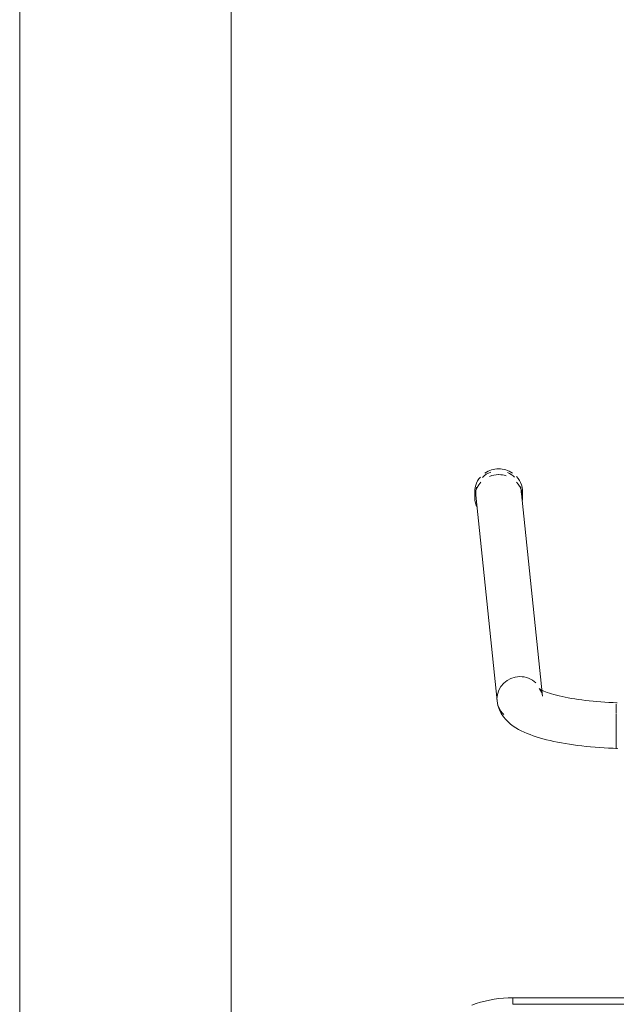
# Model space of a CAD drawing. Header units: metres. Extents: x 3 to 43.5, y -74 to -48.5.
# Tile 75 of 209: x 38.479 to 38.75, y -59.58 to -59.133. Entities that reach past the tile are written whole.
import ezdxf

# ---------------------------------------------------------------- set-up
doc = ezdxf.new("R2010")
doc.units = ezdxf.units.M
for name, color, linetype, lineweight in [('A-GENM', 7, 'Continuous', 18), ('E-LITE-EQPM', 7, 'Continuous', 18), ('I-FURN', 7, 'Continuous', 18)]:
    doc.layers.add(name, color=color, linetype=linetype, lineweight=lineweight)

# ---------------------------------------------------------------- blocks, each defined once
blk = doc.blocks.new('ConjuntoParaAlunoTamanho6 - CJA06_ConjuntoParaAlunoTamanho6-V35-1PAV - FRIGORÍFICA')
at = {"layer": 'I-FURN', "color": 253, "true_color": 0xaaaaaa}
for p, q in [((-0.2335379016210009, 0.2018170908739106), (-0.2432124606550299, 0.2952560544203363)), ((-0.2643023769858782, 0.2945585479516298), (-0.2643023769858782, 0.2919703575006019)), ((-0.2638023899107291, 0.2931241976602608), (-0.2541278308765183, 0.1996852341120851)), ((-0.2425404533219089, 0.2919703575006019), (-0.2425404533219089, 0.2945585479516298)), ((-0.199999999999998, 0.1984449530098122), (-0.199999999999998, 0.1941086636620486)), ((-0.199999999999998, 0.1939272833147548), (-0.1999999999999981, 0.1857513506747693)), ((-0.1999999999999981, 0.1857279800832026), (-0.1999999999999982, 0.1792198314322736)), ((-0.1999999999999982, 0.1791583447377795), (-0.1999999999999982, 0.1779367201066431)), ((0.2470000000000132, 0.06496651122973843), (-0.2469999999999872, 0.06496651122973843)), ((-0.2469999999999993, 0.06496651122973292), (-0.2469999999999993, 0.06196651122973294)), ((0.2470000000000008, 0.06496651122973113), (-0.2469999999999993, 0.06496651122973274))]:
    blk.add_line(p, q, dxfattribs=at)
at = {"layer": 'I-FURN', "color": 253, "true_color": 0xaaaaaa, "flags": 128}
for points in [[(-0.2335379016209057, 0.2018170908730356), (-0.2337286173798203, 0.2028696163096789), (-0.2340307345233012, 0.2037613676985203), (-0.2343720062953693, 0.2044473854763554), (-0.2346851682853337, 0.2049236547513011), (-0.2349211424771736, 0.205211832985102), (-0.2350504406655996, 0.2053439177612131), (-0.2350704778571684, 0.205361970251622)], [(-0.2350704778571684, 0.205361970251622), (-0.2350077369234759, 0.205313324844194), (-0.2348200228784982, 0.2051835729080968), (-0.2345106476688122, 0.2049931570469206), (-0.2340848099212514, 0.2047580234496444), (-0.2335484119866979, 0.2044905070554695), (-0.232907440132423, 0.2042001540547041), (-0.2321676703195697, 0.2038943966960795), (-0.2313345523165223, 0.2035790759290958), (-0.2304131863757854, 0.2032588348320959), (-0.2294083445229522, 0.2029374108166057), (-0.2283245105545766, 0.2026178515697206), (-0.2271659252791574, 0.2023026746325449), (-0.2259366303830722, 0.2019939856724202), (-0.2246405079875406, 0.201693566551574), (-0.2232813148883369, 0.2014029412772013), (-0.2218627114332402, 0.201123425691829), (-0.22038828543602, 0.2008561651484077), (-0.2188615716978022, 0.2006021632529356), (-0.2172860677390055, 0.200362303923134), (-0.2156652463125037, 0.2001373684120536), (-0.2140025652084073, 0.1999280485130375), (-0.2123014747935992, 0.1997349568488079), (-0.2105654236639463, 0.1995586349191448), (-0.2087978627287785, 0.1993995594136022), (-0.2070022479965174, 0.1992581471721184), (-0.2051820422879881, 0.1991347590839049), (-0.2033407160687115, 0.1990297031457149), (-0.201481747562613, 0.1989432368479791), (-0.1996086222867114, 0.1988755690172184)], [(-0.2541278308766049, 0.1996852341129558), (-0.2537524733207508, 0.1976222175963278), (-0.2531060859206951, 0.1957226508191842), (-0.2522614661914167, 0.1940331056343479), (-0.251286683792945, 0.192559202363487), (-0.2502318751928, 0.1912808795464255), (-0.2491278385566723, 0.1901677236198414), (-0.2479903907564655, 0.1891887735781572), (-0.2468256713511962, 0.1883170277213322), (-0.2456343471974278, 0.1875306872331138), (-0.24441438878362, 0.186812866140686), (-0.2431627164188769, 0.1861507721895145), (-0.2418761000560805, 0.1855348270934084), (-0.2405516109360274, 0.1849579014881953), (-0.2391868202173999, 0.1844147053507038), (-0.2377798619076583, 0.1839013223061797), (-0.236329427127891, 0.183414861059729), (-0.2348347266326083, 0.1829531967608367), (-0.2332954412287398, 0.182514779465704), (-0.2317116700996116, 0.1820984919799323), (-0.2300838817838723, 0.1817035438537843), (-0.228412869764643, 0.1813293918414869), (-0.226699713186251, 0.1809756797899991), (-0.2249457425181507, 0.1806421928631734), (-0.2231525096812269, 0.180328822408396), (-0.2213217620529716, 0.1800355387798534), (-0.2194554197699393, 0.1797623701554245), (-0.217555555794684, 0.1795093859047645), (-0.215624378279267, 0.1792766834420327), (-0.2136642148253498, 0.1790643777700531), (-0.2116774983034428, 0.1788725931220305), (-0.2096667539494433, 0.1787014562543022), (-0.207634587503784, 0.1785510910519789), (-0.2055836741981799, 0.1784216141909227), (-0.2035167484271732, 0.1783131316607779), (-0.2014365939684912, 0.1782257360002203), (-0.1993460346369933, 0.1781595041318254)], [(-0.2469999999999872, 0.06496651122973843), (-0.2491194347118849, 0.06492411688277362), (-0.251235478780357, 0.06479700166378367), (-0.253344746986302, 0.06458536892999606), (-0.2554438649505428, 0.06428955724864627), (-0.2575294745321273, 0.06391003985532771), (-0.2595982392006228, 0.0634474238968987), (-0.2616468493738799, 0.06290244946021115), (-0.2636720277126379, 0.06227598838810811), (-0.2656705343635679, 0.06156904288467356)], [(0.2469999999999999, 0.0619665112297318), (0.1234999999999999, 0.0619665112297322), (-1.453485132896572e-16, 0.06196651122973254), (-0.1235000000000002, 0.06196651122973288), (-0.2470000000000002, 0.06196651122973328)], [(-0.2469999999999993, 0.06196651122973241), (-0.1234999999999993, 0.0619665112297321), (7.44471151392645e-16, 0.06196651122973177), (0.1235000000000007, 0.06196651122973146), (0.2470000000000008, 0.06196651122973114)]]:
    blk.add_lwpolyline(points, dxfattribs=at)
at = {"layer": 'I-FURN', "color": 253, "true_color": 0xaaaaaa}
for centre, major_axis, ratio, start_param, end_param in [((-0.2534214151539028, 0.2945585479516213), (0.01088096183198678, 0), 0.9659258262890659, 1.570796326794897, 2.185057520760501), ((-0.2534214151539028, 0.2945585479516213), (0.01088096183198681, 0), 0.9659258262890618, 0.9594267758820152, 1.570796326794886), ((-0.2534214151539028, 0.2945585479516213), (0.01088096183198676, 0), 0.9659258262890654, 2.438822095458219, 3.243524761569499), ((-0.2535074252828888, 0.2941901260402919), (0.01029496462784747, 0.001065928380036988), 0.9671584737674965, 1.815725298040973, 2.256388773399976), ((-0.2534214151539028, 0.2919703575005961), (0.01088096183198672, 0), 0.9659258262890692, 1.570796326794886, 1.965237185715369), ((-0.2534214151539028, 0.2919703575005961), (0.01088096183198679, 0), 0.9659258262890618, 1.257623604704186, 1.559899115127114), ((-0.2535074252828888, 0.2941901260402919), (0.01029496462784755, 0.001065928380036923), 0.9671584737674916, 0.6855924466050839, 1.060104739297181), ((-0.2534214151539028, 0.2945585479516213), (0.01088096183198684, 0), 0.9659258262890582, 6.170166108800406, 7.020456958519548), ((-0.2534214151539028, 0.2919703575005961), (0.01088096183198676, 0), 0.9659258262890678, 2.404267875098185, 3.526261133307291), ((-0.2535074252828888, 0.2941901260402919), (0.0102949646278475, 0.001065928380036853), 0.9671584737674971, 2.780210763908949, 3.14159265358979), ((-0.2534214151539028, 0.2919703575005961), (0.0108809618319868, 0), 0.9659258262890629, 6.182855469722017, 7.015453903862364), ((-0.2535074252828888, 0.2941901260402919), (0.01029496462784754, 0.001065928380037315), 0.9671584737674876, 6.183379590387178, 6.464027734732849), ((-0.2438328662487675, 0.2007511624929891), (0.01029496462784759, 0.001065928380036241), 0.9671584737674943, 1.4709906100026, 3.041786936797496), ((-0.2438328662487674, 0.2007511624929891), (0.01029496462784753, 0.001065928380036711), 0.9671584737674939, 0.6855924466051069, 1.470990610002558), ((-0.2438328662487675, 0.200751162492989), (0.01029496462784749, 0.001065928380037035), 0.9671584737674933, 3.041786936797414, 3.827185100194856)]:
    blk.add_ellipse(centre, major_axis=major_axis, ratio=ratio, start_param=start_param, end_param=end_param, dxfattribs=at)
blk = doc.blocks.new('63_PHILIPS_Pacific LED_WT460C L700 - 1xLED23S_840 NB-V99-1PAV - FRIGORÍFICA')
at = {"layer": 'A-GENM', "color": 253, "true_color": 0xaaaaaa}
for p, q in [((-0.04801624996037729, -0.6000000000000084), (-0.04801624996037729, 0.5999999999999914)), ((-0.04801624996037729, -0.6000000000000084), (-0.04801624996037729, 0.5999999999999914)), ((0.04798375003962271, 0.5999999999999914), (0.04798375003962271, -0.6000000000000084)), ((0.04798375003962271, 0.5999999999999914), (0.04798375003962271, -0.6000000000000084))]:
    blk.add_line(p, q, dxfattribs=at)
blk = doc.blocks.new('4 GRE - ESCOLA DE CINEMA E AUDIOVISUAL CINE REX R07_rvt-1-1PAV - FRIGORÍFICA')
at = {"layer": 'E-LITE-EQPM', "color": 253, "lineweight": 18, "true_color": 0xaaaaaa}
blk.add_blockref('63_PHILIPS_Pacific LED_WT460C L700 - 1xLED23S_840 NB-V99-1PAV - FRIGORÍFICA', (38.52733924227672, -59.55278034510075), dxfattribs=at)
at = {"layer": 'I-FURN', "color": 253, "lineweight": 18, "true_color": 0xaaaaaa}
blk.add_blockref('ConjuntoParaAlunoTamanho6 - CJA06_ConjuntoParaAlunoTamanho6-V35-1PAV - FRIGORÍFICA', (38.95024112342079, -59.64244030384), dxfattribs=at)

msp = doc.modelspace()

# ---------------------------------------------------------------- block references
at = {"lineweight": 5}
msp.add_blockref('4 GRE - ESCOLA DE CINEMA E AUDIOVISUAL CINE REX R07_rvt-1-1PAV - FRIGORÍFICA', (0, 0), dxfattribs=at)

doc.saveas('drawing.dxf')
